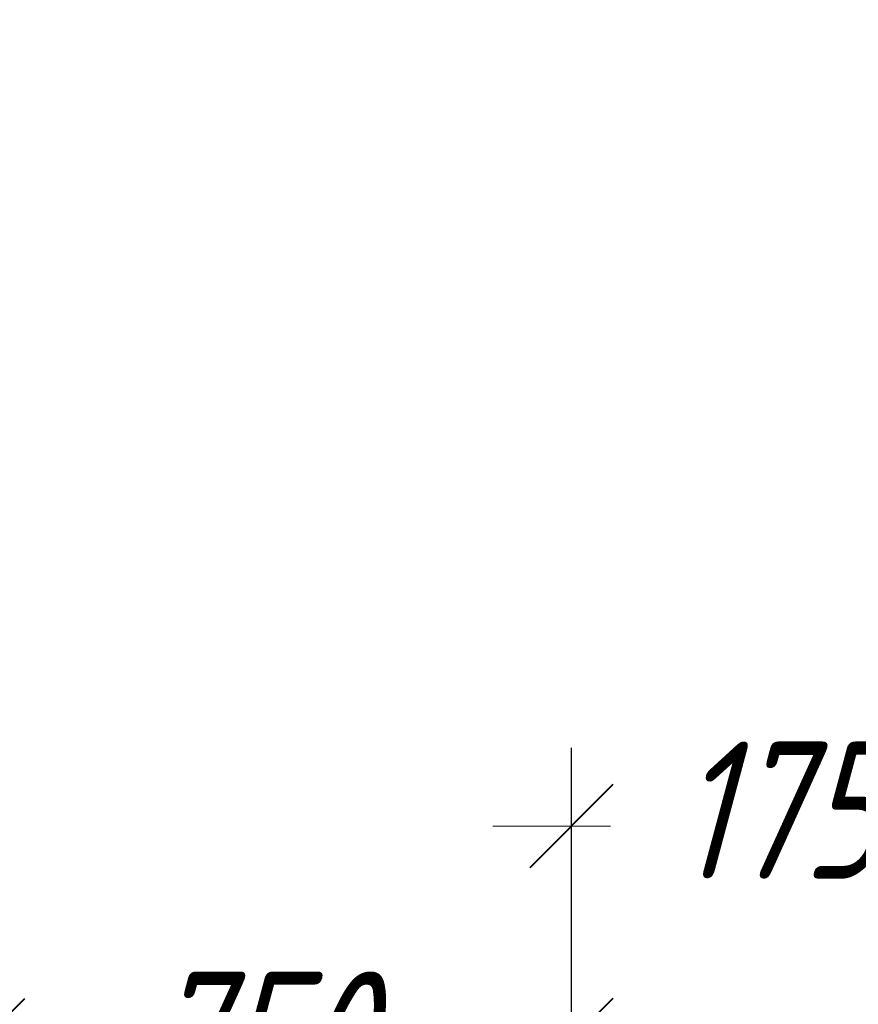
# Model space of a CAD drawing. Header units: millimetres. Extents: x 0 to 594, y 0 to 420.
# Tile 50 of 53: x 152 to 174, y 354 to 379. Entities that reach past the tile are written whole.
import ezdxf

# ---------------------------------------------------------------- set-up
doc = ezdxf.new("R2010")
doc.units = ezdxf.units.MM
doc.linetypes.add('K5LT_BASIC', pattern=[0])
doc.linetypes.add('K5LT_THIN', pattern=[0])
doc.styles.add('KDIMTEXTSTYLE', font='GOST_AU.SHX', dxfattribs={"width": 0.96, "oblique": 15, "height": 5})
doc.dimstyles.new('KDIMSTYLE (0.02)', dxfattribs={"dimtxt": 5, "dimasz": 1, "dimexe": 2, "dimexo": 0, "dimgap": 1, "dimtad": 1, "dimlfac": 50, "dimtxsty": 'KDIMTEXTSTYLE', "dimsah": 1, "dimcen": 0, "dimdle": 1, "dimadec": 0, "dimazin": 0, "dimtfac": 0.667, "dimtmove": 0, "dimatfit": 3, "dimfxl": 1, "dimtvp": 1, "dimtfill": 1, "dimtolj": 1, "dimtzin": 0, "dimarcsym": 0})

# ---------------------------------------------------------------- blocks, each defined once
blk = doc.blocks.new('KDIMARROW_03')
at = {"color": 0, "linetype": 'K5LT_BASIC', "lineweight": 40}
blk.add_line((-1.061, -1.061), (1.061, 1.061), dxfattribs=at)
at = {"color": 0, "linetype": 'K5LT_THIN', "lineweight": 18}
for q in [(-1, 0), (2, 0)]:
    blk.add_line((0, 0), q, dxfattribs=at)

msp = doc.modelspace()

# ---------------------------------------------------------------- dimensions: what is measured, and where the dimension line sits
at = {"color": 5, "true_color": 0x0000ff}
for base, p1, p2, location in [((131.53714, 358.19936), (166.54196, 350.41912), (131.53714, 358.19936), (175.11463, 358.19936)), ((151.54196, 352.73989), (166.54196, 348.41912), (151.54196, 348.41912), (158.54196, 352.73989))]:
    msp.add_linear_dim(base=base, p1=p1, p2=p2, location=location, dimstyle='KDIMSTYLE (0.02)', override={"dimexo": 2, "dimpost": '\\H3.5;\\W0.96;\\Q15;<>', "dimblk1": 'KDIMARROW_03', "dimblk2": 'KDIMARROW_03', "dimse1": 0, "dimse2": 0, "dimclrt": 7, "dimtolj": 1}, dxfattribs=at).render()

doc.saveas('drawing.dxf')
